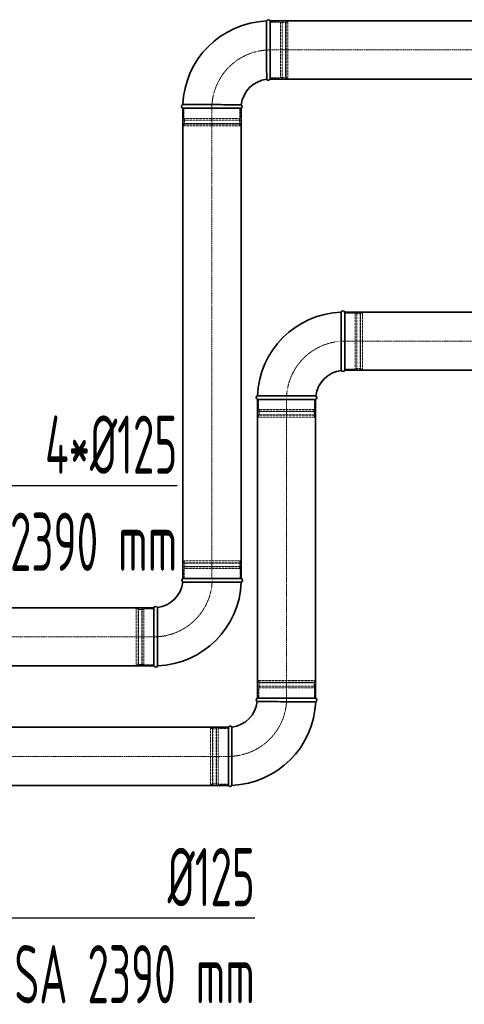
# Model space of a CAD drawing. Header units: millimetres. Extents: x 15940 to 92175, y -24684 to 227664.
# Tile 59 of 132: x 52331 to 53285, y 80285 to 82398. Entities that reach past the tile are written whole.
import ezdxf

# ---------------------------------------------------------------- set-up
doc = ezdxf.new("R2010")
doc.units = ezdxf.units.MM
doc.header["$LTSCALE"] = 0.05
for name, pattern in [('ACAD_ISO02W100', [15, 12, -3]), ('ACAD_ISO10W100', [18, 12, -3, 0, -3]), ('phl_thick', [0])]:
    doc.linetypes.add(name, pattern=pattern)
for name, color, linetype, lineweight in [('VZT_01 SUP (PŘÍVOD) - OBRYS', 5, 'Continuous', 35), ('VZT_02 SUP (PŘÍVOD) - OSA', 5, 'ACAD_ISO10W100', 5), ('VZT_05 ETA (ODVOD) - OBRYS', 6, 'Continuous', 35), ('VZT_06 ETA (ODVOD) - OSA', 6, 'ACAD_ISO10W100', 5), ('VZT_60_KOTY - DIMENZE', 7, 'Continuous', 5)]:
    doc.layers.add(name, color=color, linetype=linetype, lineweight=lineweight)
doc.layers.add('VZT_03 SUP (PŘÍVOD) - NETISK', color=8, linetype='ACAD_ISO02W100', lineweight=5, plot=False)
doc.layers.add('VZT_07 ETA (ODVOD) - NETISK', color=8, linetype='ACAD_ISO02W100', lineweight=5, plot=False)
doc.styles.add('EVORA_125', font='isocp.shx', dxfattribs={"width": 0.6, "height": 125})

msp = doc.modelspace()

# ---------------------------------------------------------------- linework, layer by layer
at = {"layer": 'VZT_01 SUP (PŘÍVOD) - OBRYS'}
for p, q in [((53028.6, 81770.8), (53028.6, 81645.8)), ((52966.1, 81583.3), (52841.1, 81583.3)), ((52841.4, 80942), (52966.4, 80942)), ((52778.9, 80754.5), (52778.9, 80879.5))]:
    msp.add_line(p, q, dxfattribs=at)
for points in [[(53028.6, 81770.8), (53617.4, 81770.8)], [(53028.6, 81645.8), (53617.4, 81645.8)], [(52841.1, 80942), (52841.1, 81583.3)], [(52966.1, 80942), (52966.1, 81583.3)], [(52032.3, 80879.5), (52778.9, 80879.5)], [(52032.3, 80754.5), (52778.9, 80754.5)]]:
    msp.add_lwpolyline(points, dxfattribs=at)
for centre, radius, start, end in [((53024.7, 81769.1), 4.17, 23.4678, 158.8928), ((53028.6, 81583.3), 187.5, 92.3607, 177.6393), ((53028.6, 81583.3), 62.5, 96.8302, 173.1698), ((53024.7, 81647.4), 4.17, 210.2981, 336.5322), ((52842.7, 81587.1), 4.17, 111.1072, 246.5322), ((52964.4, 81587.1), 4.17, 293.4678, 59.7019), ((52778.9, 80942), 62.5, 276.8302, 353.1698), ((52778.9, 80942), 187.5, 272.3607, 357.6393), ((52843, 80938.2), 4.17, 113.4678, 239.7019), ((52964.7, 80938.2), 4.17, 291.1072, 66.5322), ((52782.7, 80877.9), 4.17, 30.2981, 156.5322), ((52782.7, 80756.2), 4.17, 203.4678, 338.8928)]:
    msp.add_arc(centre, radius, start, end, dxfattribs=at)
for points, knots in [([(53021.1, 81645.3), (53021.1, 81645.3), (53021.1, 81645.4), (53021.1, 81645.7), (53021.1, 81646), (53021.1, 81647.1), (53021.1, 81647.8), (53021.1, 81651), (53021.1, 81654.1), (53021, 81663.1), (53021, 81669.2), (53021, 81683.3), (53020.9, 81691.2), (53020.9, 81707.4), (53020.9, 81715.6), (53020.9, 81731.5), (53020.9, 81739), (53020.9, 81752.1), (53020.9, 81757.7), (53020.9, 81764.7), (53020.9, 81766.8), (53020.8, 81769.8), (53020.8, 81770.6), (53020.8, 81770.6)], [197.067977, 197.067977, 197.067977, 197.067977, 201.792196, 201.792196, 209.190204, 209.190204, 218.040239, 218.040239, 237.760854, 237.760854, 262.206108, 262.206108, 286.831239, 286.831239, 311.323072, 311.323072, 335.946087, 335.946087, 360.704397, 360.704397, 377.088273, 377.088273, 394.105327, 394.105327, 394.105327, 394.105327]), ([(52966.5, 81590.7), (52966.5, 81590.7), (52964.9, 81590.7), (52958.8, 81590.8), (52954.3, 81590.8), (52942.9, 81590.8), (52936.1, 81590.8), (52921.1, 81590.9), (52913, 81590.9), (52896.7, 81590.9), (52888.6, 81590.9), (52873.4, 81591), (52866.4, 81591), (52854.7, 81591), (52849.9, 81591), (52843.3, 81591), (52841.5, 81591), (52841.2, 81591), (52841.2, 81591), (52841.2, 81591)], [0, 0, 0, 0, 24.235852, 24.235852, 48.531845, 48.531845, 73.024415, 73.024415, 97.570898, 97.570898, 122.078339, 122.078339, 146.53579, 146.53579, 170.957495, 170.957495, 195.359468, 195.359468, 197.168246, 197.168246, 197.168246, 197.168246]), ([(52840.9, 80934.6), (52840.9, 80934.6), (52842.5, 80934.6), (52848.6, 80934.6), (52853.1, 80934.5), (52864.5, 80934.5), (52871.3, 80934.5), (52886.3, 80934.4), (52894.4, 80934.4), (52910.8, 80934.4), (52918.9, 80934.4), (52934.1, 80934.4), (52941, 80934.3), (52952.8, 80934.3), (52957.5, 80934.3), (52964.1, 80934.3), (52966, 80934.3), (52966.2, 80934.3), (52966.2, 80934.3), (52966.2, 80934.3)], [0, 0, 0, 0, 24.235852, 24.235852, 48.531845, 48.531845, 73.024415, 73.024415, 97.570898, 97.570898, 122.078339, 122.078339, 146.53579, 146.53579, 170.957495, 170.957495, 195.359468, 195.359468, 197.168246, 197.168246, 197.168246, 197.168246]), ([(52786.3, 80880), (52786.3, 80880), (52786.3, 80879.9), (52786.3, 80879.6), (52786.3, 80879.3), (52786.3, 80878.2), (52786.3, 80877.5), (52786.3, 80874.3), (52786.4, 80871.2), (52786.4, 80862.2), (52786.4, 80856.1), (52786.5, 80842), (52786.5, 80834.1), (52786.5, 80817.9), (52786.5, 80809.7), (52786.6, 80793.8), (52786.6, 80786.4), (52786.6, 80773.2), (52786.6, 80767.6), (52786.6, 80760.6), (52786.6, 80758.5), (52786.6, 80755.5), (52786.6, 80754.7), (52786.6, 80754.7)], [197.067977, 197.067977, 197.067977, 197.067977, 201.792196, 201.792196, 209.190204, 209.190204, 218.040239, 218.040239, 237.760854, 237.760854, 262.206108, 262.206108, 286.831239, 286.831239, 311.323072, 311.323072, 335.946087, 335.946087, 360.704397, 360.704397, 377.088273, 377.088273, 394.105327, 394.105327, 394.105327, 394.105327])]:
    msp.add_open_spline(points, degree=3, knots=knots, dxfattribs=at)
at = {"layer": 'VZT_02 SUP (PŘÍVOD) - OSA', "ltscale": 0.3}
for points in [[(52903.6, 81583.3), (52903.6, 81583.3, -0.414214), (53028.6, 81708.3), (53028.6, 81708.3)], [(52903.9, 80942), (52903.9, 80942, -0.414214), (52778.9, 80817), (52778.9, 80817)]]:
    msp.add_lwpolyline(points, format="xyb", dxfattribs=at)
at = {"layer": 'VZT_02 SUP (PŘÍVOD) - OSA', "ltscale": 5}
for points in [[(53617.4, 81708.3), (53028.6, 81708.3)], [(52903.6, 81583.3), (52903.6, 80942)], [(52778.9, 80817), (52032.3, 80817)]]:
    msp.add_lwpolyline(points, dxfattribs=at)
at = {"layer": 'VZT_03 SUP (PŘÍVOD) - NETISK', "ltscale": 0.4}
for p, q in [((53028.6, 81768.3), (53050.6, 81768.3)), ((53050.6, 81768.3), (53050.6, 81648.3)), ((53050.6, 81767.3), (53054.1, 81767.3)), ((53054.1, 81769.3), (53054.1, 81647.3)), ((53054.1, 81769.3), (53054.6, 81769.3)), ((53054.6, 81769.3), (53054.6, 81647.3)), ((53054.6, 81767.3), (53061.6, 81767.3)), ((53061.6, 81769.3), (53061.6, 81647.3)), ((53061.6, 81769.3), (53062.1, 81769.3)), ((53062.1, 81769.3), (53062.1, 81647.3)), ((53062.1, 81767.3), (53062.6, 81767.3)), ((53062.6, 81768.3), (53062.6, 81648.3)), ((53062.6, 81768.3), (53066.6, 81768.3)), ((53066.6, 81768.3), (53066.6, 81648.3)), ((53028.6, 81648.3), (53050.6, 81648.3)), ((53050.6, 81649.3), (53054.1, 81649.3)), ((53054.1, 81647.3), (53054.6, 81647.3)), ((53054.6, 81649.3), (53061.6, 81649.3)), ((53061.6, 81647.3), (53062.1, 81647.3)), ((53062.1, 81649.3), (53062.6, 81649.3)), ((53062.6, 81648.3), (53066.6, 81648.3)), ((52843.6, 81583.3), (52843.6, 81561.3)), ((52963.6, 81583.3), (52963.6, 81561.3)), ((52963.6, 81561.3), (52843.6, 81561.3)), ((52844.6, 81561.3), (52844.6, 81557.8)), ((52962.6, 81561.3), (52962.6, 81557.8)), ((52964.6, 81557.8), (52842.6, 81557.8)), ((52842.6, 81557.8), (52842.6, 81557.3)), ((52964.6, 81557.3), (52842.6, 81557.3)), ((52964.6, 81550.3), (52842.6, 81550.3)), ((52842.6, 81550.3), (52842.6, 81549.8)), ((52964.6, 81549.8), (52842.6, 81549.8)), ((52963.6, 81549.3), (52843.6, 81549.3)), ((52843.6, 81549.3), (52843.6, 81545.3)), ((52963.6, 81545.3), (52843.6, 81545.3)), ((52844.6, 81557.3), (52844.6, 81550.3)), ((52844.6, 81549.8), (52844.6, 81549.3)), ((52962.6, 81557.3), (52962.6, 81550.3)), ((52962.6, 81549.8), (52962.6, 81549.3)), ((52963.6, 81549.3), (52963.6, 81545.3)), ((52964.6, 81557.8), (52964.6, 81557.3)), ((52964.6, 81550.3), (52964.6, 81549.8)), ((52842.9, 80975.5), (52964.9, 80975.5)), ((52842.9, 80975), (52842.9, 80975.5)), ((52842.9, 80975), (52964.9, 80975)), ((52842.9, 80968), (52964.9, 80968)), ((52842.9, 80967.5), (52842.9, 80968)), ((52843.9, 80980), (52963.9, 80980)), ((52843.9, 80976), (52843.9, 80980)), ((52843.9, 80976), (52963.9, 80976)), ((52844.9, 80975.5), (52844.9, 80976)), ((52844.9, 80968), (52844.9, 80975)), ((52962.9, 80975.5), (52962.9, 80976)), ((52962.9, 80968), (52962.9, 80975)), ((52963.9, 80976), (52963.9, 80980)), ((52964.9, 80975), (52964.9, 80975.5)), ((52964.9, 80967.5), (52964.9, 80968)), ((52842.9, 80967.5), (52964.9, 80967.5)), ((52843.9, 80964), (52963.9, 80964)), ((52843.9, 80942), (52843.9, 80964)), ((52844.9, 80964), (52844.9, 80967.5)), ((52962.9, 80964), (52962.9, 80967.5)), ((52963.9, 80942), (52963.9, 80964)), ((52740.9, 80757), (52740.9, 80877)), ((52744.9, 80877), (52740.9, 80877)), ((52744.9, 80757), (52744.9, 80877)), ((52745.4, 80876), (52744.9, 80876)), ((52745.4, 80756), (52745.4, 80878)), ((52745.9, 80878), (52745.4, 80878)), ((52745.9, 80756), (52745.9, 80878)), ((52752.9, 80876), (52745.9, 80876)), ((52752.9, 80756), (52752.9, 80878)), ((52753.4, 80878), (52752.9, 80878)), ((52753.4, 80756), (52753.4, 80878)), ((52756.9, 80876), (52753.4, 80876)), ((52756.9, 80757), (52756.9, 80877)), ((52778.9, 80877), (52756.9, 80877)), ((52744.9, 80757), (52740.9, 80757)), ((52745.4, 80758), (52744.9, 80758)), ((52752.9, 80758), (52745.9, 80758)), ((52756.9, 80758), (52753.4, 80758)), ((52778.9, 80757), (52756.9, 80757)), ((52745.9, 80756), (52745.4, 80756)), ((52753.4, 80756), (52752.9, 80756))]:
    msp.add_line(p, q, dxfattribs=at)
at = {"layer": 'VZT_05 ETA (ODVOD) - OBRYS'}
for p, q in [((52868.6, 82395.8), (52868.6, 82270.8)), ((52806.1, 82208.3), (52681.1, 82208.3)), ((52681.8, 81198.5), (52806.8, 81198.5)), ((52619.3, 81011), (52619.3, 81136))]:
    msp.add_line(p, q, dxfattribs=at)
for points in [[(52868.6, 82395.8), (54314.2, 82395.8)], [(52868.6, 82270.8), (54314.2, 82270.8)], [(52681.1, 82208.3), (52681.1, 81198.5)], [(52806.1, 82208.3), (52806.1, 81198.5)], [(52619.3, 81136), (52097, 81136)], [(52619.3, 81011), (52097, 81011)]]:
    msp.add_lwpolyline(points, dxfattribs=at)
for centre, radius, start, end in [((52868.6, 82208.3), 187.5, 92.3607, 177.6393), ((52864.7, 82394.1), 4.17, 23.4678, 158.8928), ((52868.6, 82208.3), 62.5, 96.8302, 173.1698), ((52864.7, 82272.4), 4.17, 210.2981, 336.5322), ((52682.7, 82212.1), 4.17, 111.1072, 246.5322), ((52804.4, 82212.1), 4.17, 293.4678, 59.7019), ((52619.3, 81198.5), 62.5, 276.8302, 353.1698), ((52619.3, 81198.5), 187.5, 272.3607, 357.6393), ((52683.5, 81194.7), 4.17, 113.4678, 239.7019), ((52805.2, 81194.7), 4.17, 291.1072, 66.5322), ((52623.2, 81134.4), 4.17, 30.2981, 156.5322), ((52623.2, 81012.7), 4.17, 203.4678, 338.8928)]:
    msp.add_arc(centre, radius, start, end, dxfattribs=at)
for points, knots in [([(52861.1, 82270.3), (52861.1, 82270.3), (52861.1, 82270.4), (52861.1, 82270.7), (52861.1, 82271), (52861.1, 82272.1), (52861.1, 82272.8), (52861.1, 82276), (52861.1, 82279.1), (52861, 82288.1), (52861, 82294.2), (52861, 82308.3), (52860.9, 82316.2), (52860.9, 82332.4), (52860.9, 82340.6), (52860.9, 82356.5), (52860.9, 82364), (52860.9, 82377.1), (52860.9, 82382.7), (52860.9, 82389.7), (52860.9, 82391.8), (52860.8, 82394.8), (52860.8, 82395.6), (52860.8, 82395.6)], [197.067977, 197.067977, 197.067977, 197.067977, 201.792196, 201.792196, 209.190204, 209.190204, 218.040239, 218.040239, 237.760854, 237.760854, 262.206108, 262.206108, 286.831239, 286.831239, 311.323072, 311.323072, 335.946087, 335.946087, 360.704397, 360.704397, 377.088273, 377.088273, 394.105327, 394.105327, 394.105327, 394.105327]), ([(52806.5, 82215.7), (52806.5, 82215.7), (52804.9, 82215.7), (52798.8, 82215.8), (52794.3, 82215.8), (52782.9, 82215.8), (52776.1, 82215.8), (52761.1, 82215.9), (52753, 82215.9), (52736.7, 82215.9), (52728.6, 82215.9), (52713.4, 82216), (52706.4, 82216), (52694.7, 82216), (52689.9, 82216), (52683.3, 82216), (52681.5, 82216), (52681.2, 82216), (52681.2, 82216), (52681.2, 82216)], [0, 0, 0, 0, 24.235852, 24.235852, 48.531845, 48.531845, 73.024415, 73.024415, 97.570898, 97.570898, 122.078339, 122.078339, 146.53579, 146.53579, 170.957495, 170.957495, 195.359468, 195.359468, 197.168246, 197.168246, 197.168246, 197.168246]), ([(52681.4, 81191.1), (52681.4, 81191.1), (52683, 81191.1), (52689.1, 81191.1), (52693.6, 81191), (52705, 81191), (52711.8, 81191), (52726.8, 81190.9), (52734.9, 81190.9), (52751.2, 81190.9), (52759.3, 81190.9), (52774.5, 81190.8), (52781.5, 81190.8), (52793.2, 81190.8), (52798, 81190.8), (52804.6, 81190.8), (52806.4, 81190.8), (52806.7, 81190.8), (52806.7, 81190.8), (52806.7, 81190.8)], [0, 0, 0, 0, 24.235852, 24.235852, 48.531845, 48.531845, 73.024415, 73.024415, 97.570898, 97.570898, 122.078339, 122.078339, 146.53579, 146.53579, 170.957495, 170.957495, 195.359468, 195.359468, 197.168246, 197.168246, 197.168246, 197.168246]), ([(52626.8, 81136.5), (52626.8, 81136.5), (52626.8, 81136.4), (52626.8, 81136.1), (52626.8, 81135.8), (52626.8, 81134.7), (52626.8, 81134), (52626.8, 81130.8), (52626.8, 81127.7), (52626.9, 81118.7), (52626.9, 81112.6), (52626.9, 81098.5), (52627, 81090.6), (52627, 81074.4), (52627, 81066.2), (52627, 81050.3), (52627, 81042.8), (52627, 81029.7), (52627, 81024.1), (52627.1, 81017.1), (52627.1, 81015), (52627.1, 81012), (52627.1, 81011.2), (52627.1, 81011.2)], [197.067977, 197.067977, 197.067977, 197.067977, 201.792196, 201.792196, 209.190204, 209.190204, 218.040239, 218.040239, 237.760854, 237.760854, 262.206108, 262.206108, 286.831239, 286.831239, 311.323072, 311.323072, 335.946087, 335.946087, 360.704397, 360.704397, 377.088273, 377.088273, 394.105327, 394.105327, 394.105327, 394.105327])]:
    msp.add_open_spline(points, degree=3, knots=knots, dxfattribs=at)
at = {"layer": 'VZT_06 ETA (ODVOD) - OSA', "ltscale": 0.3}
for points in [[(52743.6, 82208.3), (52743.6, 82208.3, -0.414214), (52868.6, 82333.3), (52868.6, 82333.3)], [(52744.3, 81198.5), (52744.3, 81198.5, -0.414214), (52619.3, 81073.5), (52619.3, 81073.5)]]:
    msp.add_lwpolyline(points, format="xyb", dxfattribs=at)
at = {"layer": 'VZT_06 ETA (ODVOD) - OSA', "ltscale": 5}
for points in [[(54314.2, 82333.3), (52868.6, 82333.3)], [(52743.6, 81198.5), (52743.6, 82208.3)], [(52097, 81073.5), (52619.3, 81073.5)]]:
    msp.add_lwpolyline(points, dxfattribs=at)
at = {"layer": 'VZT_07 ETA (ODVOD) - NETISK', "ltscale": 0.4}
for p, q in [((52868.6, 82393.3), (52890.6, 82393.3)), ((52890.6, 82393.3), (52890.6, 82273.3)), ((52890.6, 82392.3), (52894.1, 82392.3)), ((52894.1, 82394.3), (52894.1, 82272.3)), ((52894.1, 82394.3), (52894.6, 82394.3)), ((52894.6, 82394.3), (52894.6, 82272.3)), ((52894.6, 82392.3), (52901.6, 82392.3)), ((52901.6, 82394.3), (52901.6, 82272.3)), ((52901.6, 82394.3), (52902.1, 82394.3)), ((52902.1, 82394.3), (52902.1, 82272.3)), ((52902.1, 82392.3), (52902.6, 82392.3)), ((52902.6, 82393.3), (52902.6, 82273.3)), ((52902.6, 82393.3), (52906.6, 82393.3)), ((52906.6, 82393.3), (52906.6, 82273.3)), ((52868.6, 82273.3), (52890.6, 82273.3)), ((52890.6, 82274.3), (52894.1, 82274.3)), ((52894.1, 82272.3), (52894.6, 82272.3)), ((52894.6, 82274.3), (52901.6, 82274.3)), ((52901.6, 82272.3), (52902.1, 82272.3)), ((52902.1, 82274.3), (52902.6, 82274.3)), ((52902.6, 82273.3), (52906.6, 82273.3)), ((52683.6, 82208.3), (52683.6, 82186.3)), ((52803.6, 82208.3), (52803.6, 82186.3)), ((52804.6, 82182.8), (52682.6, 82182.8)), ((52682.6, 82182.8), (52682.6, 82182.3)), ((52804.6, 82182.3), (52682.6, 82182.3)), ((52804.6, 82175.3), (52682.6, 82175.3)), ((52682.6, 82175.3), (52682.6, 82174.8)), ((52804.6, 82174.8), (52682.6, 82174.8)), ((52803.6, 82186.3), (52683.6, 82186.3)), ((52803.6, 82174.3), (52683.6, 82174.3)), ((52683.6, 82174.3), (52683.6, 82170.3)), ((52684.6, 82186.3), (52684.6, 82182.8)), ((52684.6, 82182.3), (52684.6, 82175.3)), ((52684.6, 82174.8), (52684.6, 82174.3)), ((52802.6, 82186.3), (52802.6, 82182.8)), ((52802.6, 82182.3), (52802.6, 82175.3)), ((52802.6, 82174.8), (52802.6, 82174.3)), ((52803.6, 82174.3), (52803.6, 82170.3)), ((52804.6, 82182.8), (52804.6, 82182.3)), ((52804.6, 82175.3), (52804.6, 82174.8)), ((52803.6, 82170.3), (52683.6, 82170.3)), ((52683.3, 81232), (52805.3, 81232)), ((52683.3, 81231.5), (52683.3, 81232)), ((52683.3, 81231.5), (52805.3, 81231.5)), ((52683.3, 81224.5), (52805.3, 81224.5)), ((52683.3, 81224), (52683.3, 81224.5)), ((52683.3, 81224), (52805.3, 81224)), ((52684.3, 81236.5), (52804.3, 81236.5)), ((52684.3, 81232.5), (52684.3, 81236.5)), ((52684.3, 81232.5), (52804.3, 81232.5)), ((52685.3, 81232), (52685.3, 81232.5)), ((52685.3, 81224.5), (52685.3, 81231.5)), ((52685.3, 81220.5), (52685.3, 81224)), ((52803.3, 81232), (52803.3, 81232.5)), ((52803.3, 81224.5), (52803.3, 81231.5)), ((52803.3, 81220.5), (52803.3, 81224)), ((52804.3, 81232.5), (52804.3, 81236.5)), ((52805.3, 81231.5), (52805.3, 81232)), ((52805.3, 81224), (52805.3, 81224.5)), ((52684.3, 81220.5), (52804.3, 81220.5)), ((52684.3, 81198.5), (52684.3, 81220.5)), ((52804.3, 81198.5), (52804.3, 81220.5)), ((52581.3, 81013.5), (52581.3, 81133.5)), ((52585.3, 81133.5), (52581.3, 81133.5)), ((52585.3, 81013.5), (52585.3, 81133.5)), ((52585.8, 81132.5), (52585.3, 81132.5)), ((52585.8, 81012.5), (52585.8, 81134.5)), ((52586.3, 81134.5), (52585.8, 81134.5)), ((52586.3, 81012.5), (52586.3, 81134.5)), ((52593.3, 81132.5), (52586.3, 81132.5)), ((52593.3, 81012.5), (52593.3, 81134.5)), ((52593.8, 81134.5), (52593.3, 81134.5)), ((52593.8, 81012.5), (52593.8, 81134.5)), ((52597.3, 81132.5), (52593.8, 81132.5)), ((52597.3, 81013.5), (52597.3, 81133.5)), ((52619.3, 81133.5), (52597.3, 81133.5)), ((52585.3, 81013.5), (52581.3, 81013.5)), ((52585.8, 81014.5), (52585.3, 81014.5)), ((52586.3, 81012.5), (52585.8, 81012.5)), ((52593.3, 81014.5), (52586.3, 81014.5)), ((52593.8, 81012.5), (52593.3, 81012.5)), ((52597.3, 81014.5), (52593.8, 81014.5)), ((52619.3, 81013.5), (52597.3, 81013.5))]:
    msp.add_line(p, q, dxfattribs=at)
at = {"layer": 'VZT_60_KOTY - DIMENZE', "linetype": 'ByBlock', "lineweight": -2}
for points in [[(52046.3, 81398.5), (52669.3, 81398.5)], [(52212.6, 80470.3), (52835.6, 80470.3)]]:
    msp.add_lwpolyline(points, dxfattribs=at)

# ---------------------------------------------------------------- texts
at = {"layer": 'VZT_60_KOTY - DIMENZE', "linetype": 'phl_thick', "char_height": 125, "attachment_point": 3, "style": 'EVORA_125'}
for s, insert in [('4*%%C125\\POSA 2390 mm', (52669.3, 81548.5)), ('%%C125\\POSA 2390 mm', (52835.6, 80620.3))]:
    msp.add_mtext(s, dxfattribs=dict(at, insert=insert))

doc.saveas('drawing.dxf')
